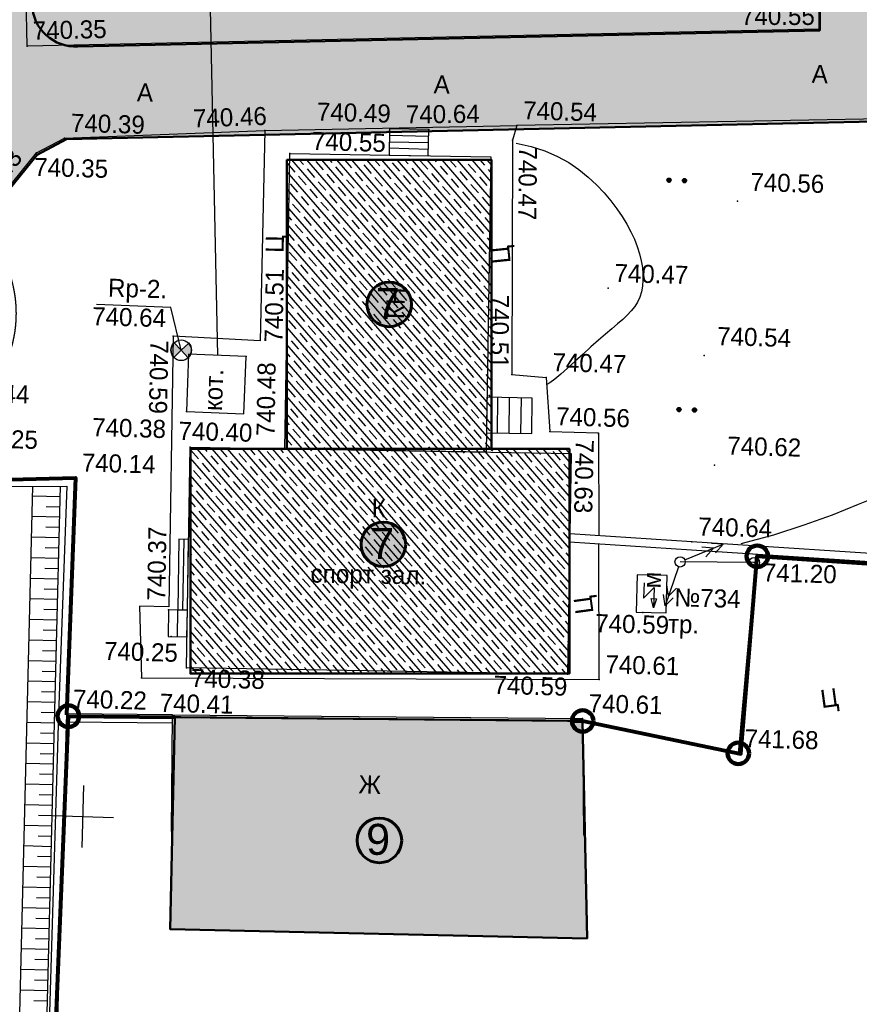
# Model space of a CAD drawing. Header units: millimetres. Extents: x -257011 to 237647566, y 2784933 to 6706507.
# Tile 119 of 256: x 9299299 to 9340000, y 5058939 to 5106666. Entities that reach past the tile are written whole.
import ezdxf

# ---------------------------------------------------------------- set-up
doc = ezdxf.new("R2010")
doc.units = ezdxf.units.MM
doc.header["$LTSCALE"] = 1000
doc.header["$PDMODE"] = 32
doc.header["$PDSIZE"] = 0.3
for name, pattern in [('Д_ТРОТ_ТРУБА', [3, 1.5, -1.5]), ('ДОРОГИ_СТРОЯЩ', [9, 8, -1]), ('Контура низ откосов  Штриховая 0.1-0.5 - - - - - - -', [0.6, 0.1, -0.5]), ('ОТКОС_НИЗ', [1.2, 0.2, -1])]:
    doc.linetypes.add(name, pattern=pattern)
for name, color, linetype in [('(001) Сетка', 92, 'Continuous'), ('(002) Рамка', 7, 'Continuous'), ('(003) Пункты', 7, 'Continuous'), ('(004) Точки рельефа', 7, 'Continuous'), ('(007) Здания', 7, 'Continuous'), ('(013) Газ', 40, 'ИК_Газопровод -------г--------'), ('(016) Кабель', 1, 'Continuous'), ('(022) Возд. Линии', 7, 'Continuous'), ('(025) Дорога', 7, 'Continuous'), ('(031) Горизонтали', 42, 'Continuous'), ('(035) Откосы', 7, 'Continuous'), ('(036) Растительность', 7, 'Continuous'), ('(040) Ограда', 7, 'Continuous')]:
    doc.layers.add(name, color=color, linetype=linetype)
doc.layers.add('.', color=7, linetype='Continuous', lineweight=15)
doc.layers.add('Ф А С А Д', color=250, linetype='Continuous', lineweight=15)
doc.styles.add('BM-431', font='txt')
doc.styles.add('D-431', font='txt', dxfattribs={"width": 2})
doc.styles.add('P-131', font='txt')
doc.styles.add('Roman', font='romans')
doc.styles.add('S', font='txtwr', dxfattribs={"oblique": 15})
doc.styles.get("Standard").update_dxf_attribs({"font": 'ARIALN.TTF'})
doc.linetypes.add('FENCELINE2', pattern='A,6.35,-2.54,[132,ltypeshp.shx,S=2.54,R=0,X=-2.54,Y=0],-2.54,25.4', length=36.83)
doc.linetypes.add('KANALIS_K', pattern='A,1,["<",Standard,S=1.8,R=0,X=-0.9,Y=-0.9],3,-1,["К",Standard,S=1.8,R=0,X=-0.9,Y=-0.9],-1,10', length=16)
doc.linetypes.add('ИК_Воздушка ------- --------', pattern='A,9,-0.6,["Z",Standard,S=1.2,R=70,X=0.6,Y=-0.65],-1', length=10.6)
doc.linetypes.add('ИК_Газопровод -------г--------', pattern='A,9,-0.6,["Г",Standard,S=1.2,R=0,X=0,Y=-0.6],-1.2', length=10.8)
doc.linetypes.add('ОГРАДА_БЕТ', pattern='A,4,["|",Standard,S=0.8,R=0,X=0,Y=-0.8],4', length=8)
doc.linetypes.add('ПОДПОРНАЯ СТЕНКА', pattern='A,2,["V",Standard,S=1.2,R=0,X=0,Y=-1.2],0.2,["V",Standard,S=0.8,R=0,X=0,Y=-0.8],0.25,["V",Standard,S=0.3,R=0,X=0,Y=-0.3],0.25', length=2.7)
pattern_1 = [(311, (-992257.5, -556265.4), (415.09027, 360.832466), []), (311, (-992284.55, -556652.2), (415.09027, 360.832466), [550, -275])]

# ---------------------------------------------------------------- blocks, each defined once
blk = doc.blocks.new('tr')
at = {"layer": '(016) Кабель', "color": 0}
for p, q in [((-0.489, 0.956), (-0.506, -0.544)), ((-0.506, -0.544), (0.506, 0.544)), ((0.506, 0.544), (0.483, -1.456)), ((0.483, -1.456), (0.244, -0.553)), ((0.244, -0.553), (0.744, -0.559)), ((0.744, -0.559), (0.483, -1.456))]:
    blk.add_line(p, q, dxfattribs=at)
blk = doc.blocks.new('STOLB')
at = {"layer": '(022) Возд. Линии'}
blk.add_circle((0, 0), 0.25, dxfattribs=at)
blk = doc.blocks.new('strela1')
at = {"layer": '(022) Возд. Линии'}
for p, q in [((-2, 0), (-1.5, 0.25)), ((0, 0), (-2, 0)), ((-2, 0), (-1.5, -0.25)), ((-1.5, 0), (-1, 0.25)), ((-1.5, 0), (-1, -0.25))]:
    blk.add_line(p, q, dxfattribs=at)
blk = doc.blocks.new('strela2')
at = {"layer": '(022) Возд. Линии'}
for p, q in [((0, 0), (2, 0)), ((1.5, 0), (1, 0.25)), ((1.5, 0), (1, -0.25)), ((2, 0), (1.5, 0.25)), ((2, 0), (1.5, -0.25))]:
    blk.add_line(p, q, dxfattribs=at)
blk = doc.blocks.new('*U1762')
at = {"layer": '(022) Возд. Линии'}
for name, p, rotation in [('strela2', (0.228, 0.102), 24.07915004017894), ('strela1', (-0.075, -0.241), 72.66695852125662)]:
    blk.add_blockref(name, p, dxfattribs=dict(at, rotation=rotation))
blk = doc.blocks.new('I00110')
h = blk.add_hatch(color=7)
edge = h.paths.add_edge_path()
edge.add_line((0, 0), (-0.707, 0.707))
edge.add_arc((0, 0), 1, 135, 225)
edge.add_line((-0.707, -0.707), (0, 0))
edge = h.paths.add_edge_path()
edge.add_line((0, 0), (0.707, -0.707))
edge.add_arc((0, 0), 1, 315, 405)
edge.add_line((0.707, 0.707), (0, 0))
at = {"color": 7}
for points in [[(0, 0), (-0.707, 0.707, 0.414214), (-0.707, -0.707)], [(0, 0), (0.707, -0.707, 0.414214), (0.707, 0.707)]]:
    blk.add_lwpolyline(points, format="xyb", close=True, dxfattribs=at)
blk.add_lwpolyline([(0.015, 0), (0.015, 0)], dxfattribs=at)
blk.add_circle((0, 0), 1)
at = {"color": 4, "linetype": 'Continuous', "style": 'S', "oblique": 15}
blk.add_attdef('G', (1.384, 0.223), '', height=2, dxfattribs=at)
at = {"color": 4, "style": 'S', "oblique": 15}
blk.add_attdef('Z', (1.476, -2.301), '', height=2, dxfattribs=at)
blk = doc.blocks.new('*X70')
at = {"color": 0}
for p, q in [((1.8, 2.04), (2.2, 2.04)), ((1.8, 2.03), (2.2, 2.03)), ((1.8, 2.02), (2.2, 2.02)), ((1.8, 2.01), (2.2, 2.01)), ((1.8, 2), (2.2, 2)), ((1.8, 1.99), (2.2, 1.99)), ((1.8, 1.98), (2.2, 1.98)), ((1.8, 1.97), (2.2, 1.97)), ((1.8, 1.96), (2.2, 1.96)), ((1.81, 2.07), (2.19, 2.07)), ((1.81, 2.06), (2.19, 2.06)), ((1.81, 2.05), (2.19, 2.05)), ((1.81, 1.95), (2.19, 1.95)), ((1.81, 1.94), (2.19, 1.94)), ((1.81, 1.93), (2.19, 1.93)), ((1.82, 2.09), (2.18, 2.09)), ((1.82, 2.08), (2.18, 2.08)), ((1.82, 1.92), (2.18, 1.92)), ((1.82, 1.91), (2.18, 1.91)), ((1.83, 2.11), (2.17, 2.11)), ((1.83, 2.1), (2.17, 2.1)), ((1.84, 2.12), (2.16, 2.12)), ((1.85, 2.13), (2.15, 2.13)), ((1.86, 2.14), (2.14, 2.14)), ((1.87, 2.15), (2.13, 2.15)), ((1.88, 2.16), (2.12, 2.16)), ((1.9, 2.17), (2.11, 2.17)), ((1.91, 2.18), (2.09, 2.18)), ((1.94, 2.19), (2.06, 2.19)), ((1.83, 1.9), (2.17, 1.9)), ((1.83, 1.89), (2.17, 1.89)), ((1.84, 1.88), (2.16, 1.88)), ((1.85, 1.87), (2.15, 1.87)), ((1.86, 1.86), (2.14, 1.86)), ((1.87, 1.85), (2.13, 1.85)), ((1.88, 1.84), (2.12, 1.84)), ((1.9, 1.83), (2.11, 1.83)), ((1.91, 1.82), (2.09, 1.82)), ((1.94, 1.81), (2.06, 1.81))]:
    blk.add_line(p, q, dxfattribs=at)
blk = doc.blocks.new('I04100')
blk.add_circle((0, 0), 0.2)
blk.add_blockref('*X70', (-2, -2))
blk = doc.blocks.new('Setka')
at = {"layer": '(001) Сетка'}
for p, q in [((0, 1.5), (0, -1.5)), ((-1.5, 0), (1.5, 0))]:
    blk.add_line(p, q, dxfattribs=at)
blk = doc.blocks.new('kjvklglhl')
at = {"layer": '(004) Точки рельефа'}
blk.add_lwpolyline([(343.958, 447.537), (343.404, 449.591), (339.791, 449.631)], dxfattribs=at)
for p in [(374.417, 463.962), (336.083, 462.055), (359.915, 458.878), (347.714, 458.292), (353.749, 458.453), (355.654, 458.564), (359.729, 458.16), (338.021, 457.657), (336.672, 456.912), (348.951, 457.217), (370.712, 455.511), (364.563, 451.12), (343.552, 448.203), (369.312, 447.999), (343.958, 447.537), (347.11, 447.324), (360.008, 446.807), (361.679, 446.715), (344.297, 444.574), (361.928, 444.097), (364.287, 444.056), (349.121, 442.916), (344.521, 442.851), (369.953, 442.703), (339.009, 441.211), (368.969, 438.952), (372.018, 438.03), (366.684, 435.457), (343.7, 434.946), (343.857, 433.658), (344.645, 432.152), (363.113, 432.368), (364.657, 432.152), (342.476, 431.613), (363.898, 430.241), (338.903, 429.757), (371.503, 428.751)]:
    blk.add_point(p, dxfattribs=at)
at = {"layer": '(007) Здания'}
for points in [[(348.956, 457.212), (358.705, 457.324), (358.87, 443.017), (349.121, 442.904)], [(347.11, 447.324), (344.323, 447.35), (344.297, 444.569), (347.084, 444.543)], [(344.521, 442.851), (362.992, 443.064), (363.116, 432.368), (344.645, 432.155)]]:
    blk.add_lwpolyline(points, close=True, dxfattribs=at)
for points in [[(329.04, 440.516), (338.605, 440.799), (338.503, 429.759), (338.464, 406.678)], [(380.363, 438.524), (368.969, 438.952), (363.048, 439.174)], [(344.146, 424.2), (344.037, 429.856), (363.898, 430.241), (364.117, 424.587)], [(344.037, 429.856), (338.903, 429.757)]]:
    blk.add_lwpolyline(points, dxfattribs=at)
at = {"layer": '(013) Газ', "linetype": 'ИК_Воздушка ------- --------', "ltscale": 0.5, "flags": 128}
blk.add_lwpolyline([(292.909, 529.889), (292.062, 534.008), (300.797, 535.523), (378.045, 536.01), (380.152, 536.01), (380.512, 520.117), (378.614, 520.082), (373.886, 519.972), (374, 516.282), (339.283, 515.209), (339.606, 502.365), (340.619, 488.79), (341.059, 475.484), (341.059, 475.484), (344.329, 475.58), (345.717, 447.337), (345.717, 447.337)], dxfattribs=at)
at = {"layer": '(016) Кабель', "color": 0}
blk.add_lwpolyline([(366.363, 435.467), (367.812, 435.467), (367.812, 435.467), (367.812, 437.282), (366.363, 437.282), (366.363, 435.467)], close=True, dxfattribs=at)
at = {"layer": '(022) Возд. Линии'}
blk.add_lwpolyline([(372.018, 438.03), (368.423, 437.961)], dxfattribs=at)
at = {"layer": '(025) Дорога', "linetype": 'Д_ТРОТ_ТРУБА', "flags": 128}
blk.add_lwpolyline([(269.368, 515.247), (270.684, 506.001), (279.473, 507.345), (281.553, 506.423), (308.542, 510.883), (312.531, 513.649), (318.524, 513.838), (330.524, 514.19), (333.406, 460.634), (331.811, 454.811, 1.56758), (332.906, 443.73, 0.509364), (333.962, 453.359), (336.672, 456.912), (338.021, 457.657), (347.714, 458.292), (347.773, 448.108), (343.552, 448.203), (343.703, 435.09)], format="xyb", dxfattribs=at)
for points in [[(374.417, 463.962), (336.083, 462.055), (335.462, 474.337), (374.094, 475.423), (374.417, 463.962)], [(400.149, 460.773), (359.915, 458.878), (359.729, 458.16), (360.008, 446.807), (361.679, 446.715), (361.928, 444.097), (364.287, 444.097), (364.441, 439.128)], [(343.699, 435.09), (342.281, 435.074), (342.476, 431.613), (364.657, 432.152), (364.453, 438.721)]]:
    blk.add_lwpolyline(points, dxfattribs=at)
at = {"layer": '(025) Дорога', "linetype": 'Контура низ откосов  Штриховая 0.1-0.5 - - - - - - -'}
blk.add_lwpolyline([(347.714, 458.292), (359.915, 458.878)], dxfattribs=at)
at = {"layer": '(025) Дорога', "linetype": 'Д_ТРОТ_ТРУБА', "ltscale": 10000, "flags": 128}
for points in [[(355.654, 458.564), (353.753, 458.542), (353.768, 457.267), (355.668, 457.289)], [(361.054, 443.982), (361.034, 445.701), (358.84, 445.676), (358.86, 443.957)], [(344.103, 438.373), (344.142, 434.951), (344.612, 434.956), (344.573, 438.378)], [(343.7, 434.946), (343.715, 433.647), (344.627, 433.657), (344.612, 434.956)]]:
    blk.add_lwpolyline(points, close=True, dxfattribs=at)
for points in [[(353.756, 458.242), (355.657, 458.242)], [(355.661, 457.927), (353.76, 457.905)], [(355.665, 457.609), (353.764, 457.609)], [(359.392, 443.963), (359.372, 445.682)], [(359.957, 443.969), (359.937, 445.688)], [(360.532, 443.976), (360.512, 445.695)], [(344.338, 438.375), (344.377, 434.953)], [(344.171, 433.652), (344.156, 434.951)]]:
    blk.add_lwpolyline(points, dxfattribs=at)
at = {"layer": '(031) Горизонтали', "flags": 128}
for points in [[(359.91, 458.021), (360.643, 457.887), (361.313, 457.692), (361.924, 457.445), (362.481, 457.155), (362.987, 456.831), (363.445, 456.481), (363.86, 456.114), (364.235, 455.739), (364.574, 455.363), (364.878, 454.99), (365.148, 454.618), (365.386, 454.251), (365.592, 453.888), (365.768, 453.53), (365.915, 453.179), (366.034, 452.836), (366.126, 452.5), (366.191, 452.174), (366.229, 451.859), (366.239, 451.557), (366.222, 451.267), (366.176, 450.992), (366.103, 450.734), (366.002, 450.492), (365.873, 450.267), (365.715, 450.054), (365.528, 449.844), (365.313, 449.631), (365.069, 449.406), (364.796, 449.164), (364.494, 448.896), (364.164, 448.595), (363.806, 448.258), (363.434, 447.9), (363.063, 447.54), (362.706, 447.197), (362.379, 446.89), (362.096, 446.638), (361.872, 446.459), (361.722, 446.374)], [(371.362, 438.931), (372.932, 439.407), (374.384, 439.921), (375.734, 440.457), (376.995, 440.997), (378.183, 441.526)]]:
    blk.add_lwpolyline(points, dxfattribs=at)
at = {"layer": '(035) Откосы'}
for p, q in [((336.957, 440.287), (338.304, 440.291)), ((337.632, 439.79), (338.306, 439.792)), ((336.961, 439.289), (338.307, 439.293)), ((337.635, 438.792), (338.308, 438.794)), ((336.964, 438.291), (338.31, 438.295)), ((337.639, 437.794), (338.311, 437.796)), ((336.968, 437.293), (338.312, 437.297)), ((337.642, 436.796), (338.314, 436.798)), ((336.971, 436.295), (338.315, 436.298)), ((337.645, 435.798), (338.317, 435.799)), ((336.975, 435.297), (338.318, 435.3)), ((337.648, 434.799), (338.319, 434.801)), ((336.978, 434.299), (338.321, 434.302)), ((337.651, 433.801), (338.322, 433.803)), ((336.981, 433.3), (338.323, 433.304)), ((337.654, 432.803), (338.325, 432.805)), ((336.985, 432.302), (338.326, 432.306)), ((337.657, 431.805), (338.328, 431.807)), ((336.988, 431.304), (338.329, 431.308)), ((337.66, 430.807), (338.33, 430.809)), ((336.992, 430.306), (338.332, 430.31)), ((337.663, 429.809), (338.333, 429.811)), ((336.995, 429.308), (338.334, 429.312)), ((337.666, 428.811), (338.336, 428.813)), ((336.999, 428.31), (338.337, 428.314)), ((337.669, 427.813), (338.339, 427.815)), ((337.002, 427.312), (338.34, 427.316)), ((337.672, 426.815), (338.341, 426.816)), ((337.005, 426.314), (338.343, 426.317)), ((337.676, 425.817), (338.344, 425.818)), ((337.009, 425.316), (338.345, 425.319)), ((337.679, 424.818), (338.347, 424.82)), ((337.012, 424.318), (338.348, 424.321)), ((337.682, 423.82), (338.35, 423.822)), ((337.016, 423.319), (338.351, 423.323)), ((337.685, 422.822), (338.352, 422.824)), ((337.019, 422.321), (338.354, 422.325)), ((337.688, 421.824), (338.355, 421.826)), ((337.022, 421.323), (338.356, 421.327)), ((337.691, 420.826), (338.358, 420.828)), ((337.026, 420.325), (338.359, 420.329)), ((337.694, 419.828), (338.361, 419.83)), ((337.029, 419.327), (338.362, 419.331)), ((337.697, 418.83), (338.363, 418.832)), ((337.033, 418.329), (338.365, 418.333)), ((337.7, 417.832), (338.366, 417.834)), ((337.036, 417.331), (338.367, 417.334)), ((337.703, 416.834), (338.369, 416.835)), ((337.04, 416.333), (338.37, 416.336)), ((337.706, 415.835), (338.372, 415.837))]:
    blk.add_line(p, q, dxfattribs=at)
at = {"layer": '(035) Откосы', "linetype": 'ОТКОС_НИЗ'}
blk.add_lwpolyline([(325.014, 408.249), (327.245, 408.218), (329.485, 408.186), (336.47, 407.881), (336.707, 407.881), (336.911, 408.062), (337.054, 408.341), (337.062, 409.655), (336.956, 440.75)], dxfattribs=at)
at = {"layer": '(035) Откосы'}
blk.add_lwpolyline([(325.076, 407.654), (337.67, 406.977), (337.949, 407.013), (338.153, 407.078), (338.344, 407.243), (338.394, 407.553), (338.303, 440.79)], dxfattribs=at)
at = {"layer": '(035) Откосы', "linetype": 'ПОДПОРНАЯ СТЕНКА', "ltscale": 0.5, "flags": 128}
blk.add_lwpolyline([(372.091, 438.434), (371.503, 428.751), (371.503, 428.751)], dxfattribs=at)
at = {"layer": '(040) Ограда', "linetype": 'ОГРАДА_БЕТ', "ltscale": 0.5, "flags": 128}
for points in [[(329.028, 440.916), (339.009, 441.211), (338.903, 429.757), (338.864, 406.255), (338.864, 406.255)], [(380.348, 438.124), (368.954, 438.552), (363.033, 438.774)], [(344.044, 429.456), (338.911, 429.357)]]:
    blk.add_lwpolyline(points, dxfattribs=at)
at = {"layer": '(001) Сетка'}
blk.add_blockref('Setka', (339.817, 424.81), dxfattribs=at)
at = {"layer": '(003) Пункты', "xscale": 0.5, "yscale": 0.5, "zscale": 0.5}
blk.add_blockref('I00110', (343.958, 447.537), dxfattribs=at)
at = {"layer": '(016) Кабель', "color": 0, "linetype": 'ByBlock', "xscale": 0.5, "yscale": 0.5, "zscale": 0.5}
blk.add_blockref('tr', (366.95, 436.421), dxfattribs=at)
at = {"layer": '(022) Возд. Линии'}
for name, p in [('*U1762', (368.423, 437.961)), ('STOLB', (368.423, 437.961)), ('STOLB', (372.018, 438.03))]:
    blk.add_blockref(name, p, dxfattribs=at)
at = {"layer": '(036) Растительность', "linetype": 'Continuous', "xscale": 0.5, "yscale": 0.5, "zscale": 0.5}
for p in [(367.366, 456.447), (368.116, 456.447), (368.161, 445.346), (368.911, 445.346)]:
    blk.add_blockref('I04100', p, dxfattribs=at)
at = {"layer": '(003) Пункты', "style": 'BM-431'}
blk.add_text('Rp-2.', height=0.875, dxfattribs=at).set_placement((340.33, 450.034))
at = {"layer": '(004) Точки рельефа', "style": 'D-431'}
for s, rotation, p in [('740.55', 1.6107, (370.64, 464.061)), ('740.35', 2.9311, (336.354, 462.385)), ('740.64', 2.2043, (354.54, 458.83)), ('740.46', 3.7485, (344.242, 458.343)), ('740.47', 270.9944, (360.049, 457.878)), ('740.43', 52.6537, (333.886, 453.779)), ('740.51', 90.4859, (348.855, 448.04)), ('740.51', 271.4093, (358.888, 450.65)), ('740.59', 270.4809, (342.45, 447.993)), ('740.48', 90.6608, (348.595, 443.495)), ('740.63', 270.2595, (363.203, 443.76)), ('740.37', 90.5903, (343.525, 435.378))]:
    blk.add_text(s, height=0.875, rotation=rotation, dxfattribs=at).set_placement(p)
for s, p in [('740.49', (350.212, 458.849)), ('740.54', (360.202, 459.193)), ('740.39', (338.309, 457.972)), ('740.55', (350.01, 457.42)), ('740.56', (371.312, 456.031)), ('740.35', (336.59, 455.785)), ('740.47', (364.85, 451.435)), ('740.64', (339.601, 448.631)), ('740.54', (369.912, 448.519)), ('740.47', (361.967, 447.03)), ('740.44', (333.087, 444.747)), ('740.56', (362.216, 444.412)), ('740.38', (339.75, 443.258)), ('740.40', (343.943, 443.196)), ('740.62', (370.553, 443.223)), ('740.25', (333.558, 442.557)), ('740.14', (339.296, 441.526)), ('740.64', (369.257, 439.267)), ('741.20', (372.446, 437.131)), ('740.59', (364.395, 434.447)), ('740.25', (340.63, 432.43)), ('740.61', (364.944, 432.467)), ('740.38', (344.877, 431.234)), ('740.59', (359.55, 431.319)), ('740.61', (364.185, 430.556)), ('740.22', (339.191, 430.072)), ('740.41', (343.398, 429.994)), ('741.68', (371.791, 429.066))]:
    blk.add_text(s, height=0.875, dxfattribs=at).set_placement(p)
at = {"layer": '(007) Здания', "color": 0, "style": 'P-131'}
for s, rotation, p in [('КН', 90, (354.714, 449.341)), ('К', 1, (353.41, 439.703))]:
    blk.add_text(s, height=0.88, rotation=rotation, dxfattribs=at).set_placement(p)
at = {"layer": '(007) Здания', "color": 0, "linetype": 'Continuous', "style": 'BM-431'}
blk.add_text('кот.', height=0.88, rotation=89.4626, dxfattribs=at).set_placement((346.012, 444.639))
at = {"layer": '(007) Здания', "color": 0, "style": 'P-131'}
blk.add_text('Ж', height=0.88, dxfattribs=at).set_placement((353.144, 426.31))
at = {"layer": '(007) Здания', "color": 0, "insert": (350.527, 437.338), "char_height": 0.88, "width": 9.38935, "attachment_point": 1, "rotation": 0.6608, "style": 'BM-431'}
blk.add_mtext('спорт зал.', dxfattribs=at)
at = {"layer": '(016) Кабель', "color": 0}
for s, rotation, style, p in [('м', 90.6373, 'P-131', (367.518, 436.644)), ('№734', 0.0381, 'D-431', (368.194, 435.806))]:
    blk.add_text(s, height=0.875, rotation=rotation, dxfattribs=dict(at, style=style)).set_placement(p)
at = {"layer": '(016) Кабель', "color": 0, "style": 'BM-431'}
blk.add_text('тр.', height=0.875, dxfattribs=at).set_placement((367.919, 434.514))
at = {"layer": '(025) Дорога', "linetype": 'ДОРОГИ_СТРОЯЩ', "style": 'BM-431'}
for p in [(374.139, 461.355), (355.835, 460.335), (341.466, 459.54)]:
    blk.add_text('A', height=0.875, dxfattribs=at).set_placement(p)
for rotation, p in [(90.847, (348.792, 452.392)), (97.5531, (359.81, 452.227)), (99.3824, (364.301, 435.381)), (9.3824, (375.482, 431.066))]:
    blk.add_text('Ц', height=0.875, rotation=rotation, dxfattribs=at).set_placement(p)
blk = doc.blocks.new('rfregd')
at = {"layer": '.', "lineweight": 50, "ltscale": 1000, "transparency": 33554687}
h = blk.add_hatch(color=256, dxfattribs=at)
h.dxf.hatch_style = 1
h.set_gradient(color1=(132, 132, 132), color2=(132, 132, 132), tint=1)
edge = h.paths.add_edge_path()
edge.add_line((9300965.6, 5093610.5), (9336928.5, 5094386.8))
edge.add_line((9336928.5, 5094386.8), (9336928.5, 5096299.4))
edge.add_line((9336928.5, 5096299.4), (9353071, 5096299.4))
edge.add_line((9353071, 5096299.4), (9353071, 5095582.8))
edge.add_line((9353071, 5095582.8), (9355697.3, 5095582.8))
edge.add_line((9355697.3, 5095582.8), (9355697.3, 5132933))
edge.add_line((9355697.3, 5132933), (9354882, 5132948.3))
edge.add_line((9354882, 5132948.3), (9354907.6, 5146710.3))
edge.add_line((9354907.6, 5146710.3), (9355747.7, 5146710.3))
edge.add_line((9355747.7, 5146710.3), (9355747.7, 5159068.8))
edge.add_line((9355747.7, 5159068.8), (9300083.3, 5159068.8))
edge.add_arc((9300146.7, 5157667.5), 1402.7, 92.5888, 177.77629)
edge.add_line((9298745, 5157722), (9298745, 5163180.1))
edge.add_line((9298745, 5163180.1), (9362653.4, 5162525.8))
edge.add_line((9362653.4, 5162525.8), (9362653.4, 5149977.2))
edge.add_line((9362653.4, 5149977.2), (9365428.3, 5149977.2))
edge.add_line((9365428.3, 5149977.2), (9365407.3, 5129768.8))
edge.add_line((9365407.3, 5129768.8), (9362523.2, 5129765.8))
edge.add_line((9362523.2, 5129765.8), (9362558, 5096504.4))
edge.add_line((9362558, 5096504.4), (9372517.7, 5096754.6))
edge.add_line((9372517.7, 5096754.6), (9374343.8, 5096666.4))
edge.add_line((9374343.8, 5096666.4), (9374301.5, 5095789.9))
edge.add_line((9374301.5, 5095789.9), (9374125.4, 5092148.3))
edge.add_line((9374125.4, 5092148.3), (9370781.8, 5092415.2))
edge.add_line((9370781.8, 5092415.2), (9370570.7, 5090644.2))
edge.add_line((9370570.7, 5090644.2), (9300416.5, 5089116.5))
edge.add_line((9300416.5, 5089116.5), (9298996.1, 5088355.4))
edge.add_line((9298996.1, 5088355.4), (9296234.2, 5084959.1))
edge.add_line((9296234.2, 5084959.1), (9294245, 5086345.3))
edge.add_line((9294245, 5086345.3), (9294245, 5135194.4))
edge.add_line((9294245, 5135194.4), (9298745, 5135194.4))
edge.add_line((9298745, 5135194.4), (9298745, 5095642.2))
edge.add_arc((9300842.8, 5095705.7), 2098.7, 181.73253, 273.35532)
at = {"linetype": 'KANALIS_K', "ltscale": 1000}
h = blk.add_hatch(dxfattribs=at)
h.set_pattern_fill('JIS_STN_1E', color=252, scale=550, angle=266, style=0)
h.set_pattern_definition(pattern_1)
h.paths.add_polyline_path([(9311098.6, 5074098), (9321019.5, 5074098), (9321019.5, 5088111.8), (9311098.6, 5088111.8)])
h.paths.add_polyline_path([(9306420.7, 5074098), (9324791.5, 5074098), (9324791.5, 5063211.9), (9306420.7, 5063211.9)])
at = {"lineweight": 50}
h = blk.add_hatch(color=1, dxfattribs=at)
h.set_gradient(color1=(255, 255, 255), one_color=1, tint=1)
h.paths.add_polyline_path([(9314978.3, 5081104.9, 1), (9317139.7, 5081104.9, 1)])
h = blk.add_hatch(color=1, dxfattribs=at)
h.set_gradient(color1=(255, 255, 255), one_color=1, tint=1)
h.paths.add_polyline_path([(9314697, 5069472.9, 1), (9316858.3, 5069472.9, 1)])
at = {"linetype": 'KANALIS_K', "ltscale": 1000}
h = blk.add_hatch(dxfattribs=at)
h.set_pattern_fill('JIS_STN_1E', color=252, scale=550, angle=266, style=0)
h.set_pattern_definition(pattern_1)
h.paths.add_polyline_path([(9325433.5, 5060913.8), (9305668.5, 5061098.2), (9305440, 5050819.4), (9325645.5, 5050370.1)])
h.paths.add_polyline_path([(9371748.1, 5065948.5), (9350026.6, 5067501.3), (9349491.6, 5060017.2), (9371044.6, 5058476.5)])
h.paths.add_polyline_path([(9350030.3, 5068202.1), (9342134.2, 5068808.5), (9341383.6, 5057485), (9349272.7, 5056954)])
at = {"lineweight": 50}
h = blk.add_hatch(color=1, dxfattribs=at)
h.set_gradient(color1=(255, 255, 255), one_color=1, tint=1)
h.paths.add_polyline_path([(9314501.4, 5055120.5, 1), (9316662.8, 5055120.5, 1)])
at = {"layer": 'Ф А С А Д', "linetype": 'KANALIS_K', "ltscale": 1000}
h = blk.add_hatch(dxfattribs=at)
h.set_pattern_fill('CROSS', color=92, scale=40, angle=95)
h.set_pattern_definition([(95, (-992257.5, -556265.4), (-275.171012, 230.8958947), [127, -381]), (185, (-992199.77, -556196.6), (-230.8958947, -275.171012), [127, -381])])
h.paths.add_polyline_path([(9298745, 5156393.3), (9327763.9, 5156913.2), (9327763.9, 5148430.3), (9298745, 5148430.3)], flags=17)
h.paths.add_polyline_path([(9298745, 5132295.9), (9342603.2, 5132295.9), (9342603.2, 5121390), (9298745, 5121390)], flags=17)
h.paths.add_polyline_path([(9298745, 5134143.9), (9302482.1, 5134143.9), (9302482.1, 5137555.3), (9300614, 5137555.3), (9300614, 5141082.2), (9302482.1, 5141082.2), (9302482.1, 5146582.3), (9298745, 5146582.3)], flags=17)
h.paths.add_polyline_path([(9298745, 5107508), (9302482.1, 5107508), (9302482.1, 5112310.9), (9301501.8, 5112310.9), (9301501.8, 5115837.9), (9302482.1, 5115837.9), (9302482.1, 5119557.5), (9298745, 5119557.5)], flags=17)
edge = h.paths.add_edge_path()
edge.add_line((9300965.6, 5093610.5), (9336928.5, 5094386.8))
edge.add_line((9336928.5, 5094386.8), (9336928.5, 5105783.9))
edge.add_line((9336928.5, 5105783.9), (9298745, 5105783.9))
edge.add_line((9298745, 5105783.9), (9298745, 5095642.2))
edge.add_arc((9300842.8, 5095705.7), 2098.7, 181.73253, 273.35532)
h.paths.add_polyline_path([(9353079, 5095582.8), (9355697.3, 5095582.8), (9355697.3, 5132933), (9353079, 5132933)])
edge = h.paths.add_edge_path()
edge.add_line((9257090.4, 5158217.3), (9228094.9, 5158217.8))
edge.add_line((9228094.9, 5158217.8), (9258472, 5167702.7))
edge.add_line((9258472, 5167702.7), (9265169.7, 5168095.6))
edge.add_line((9265169.7, 5168095.6), (9347042, 5166488.3))
edge.add_line((9347042, 5166488.3), (9362653.4, 5165705.3))
edge.add_line((9362653.4, 5165705.3), (9374996.8, 5164845.5))
edge.add_line((9374996.8, 5164845.5), (9374101.9, 5098008.1))
edge.add_line((9374101.9, 5098008.1), (9372517.7, 5096754.6))
edge.add_line((9372517.7, 5096754.6), (9362541.6, 5096504.7))
edge.add_line((9362541.6, 5096504.7), (9362541.6, 5129768.8))
edge.add_line((9362541.6, 5129768.8), (9365428.3, 5129768.8))
edge.add_line((9365428.3, 5129768.8), (9365428.3, 5149977.2))
edge.add_line((9365428.3, 5149977.2), (9362653.4, 5149977.2))
edge.add_line((9362653.4, 5149977.2), (9362653.4, 5162525.8))
edge.add_line((9362653.4, 5162525.8), (9298745, 5163180.1))
edge.add_line((9298745, 5163180.1), (9298745, 5166594.4))
edge.add_line((9298745, 5166594.4), (9259045, 5166594.4))
edge.add_line((9259045, 5166594.4), (9259045, 5159954.8))
edge.add_arc((9257090.4, 5160185.5), 1968.2, 270, 353.26673, ccw=False)
h.paths.add_polyline_path([(9352694.5, 5146700.8), (9355747.7, 5146700.8), (9355747.7, 5159068.8), (9352694.5, 5159068.8)], flags=17)
at = {"layer": '(002) Рамка', "color": 0, "lineweight": 60, "ltscale": 1000}
for centre in [(9316059, 5081104.9), (9315777.6, 5069472.9), (9315582.1, 5055120.5)]:
    blk.add_circle(centre, 1080.7, dxfattribs=at)
at = {"layer": '(022) Возд. Линии', "color": 6, "linetype": 'Continuous', "lineweight": 140}
for centre in [(9333900.8, 5068897.4), (9300507, 5061146.3), (9325433.5, 5060913.8), (9332981, 5059342.3)]:
    blk.add_circle(centre, 521.3, dxfattribs=at)
at = {"color": 1, "ltscale": 0.1, "const_width": 100}
blk.add_lwpolyline([(9375380.4, 5164927.1), (9347042, 5166488.3), (9297856.6, 5167528.4), (9293376.9, 5167623.2), (9265169.7, 5168095.6), (9258472, 5167702.7), (9223519.4, 5156789.2), (9240849.4, 5040712.4), (9271997.2, 5039966.6), (9299564.4, 5037726.2), (9300507, 5061146.3), (9325433.5, 5060913.8), (9333102, 5059317.1), (9333900.8, 5068897.4), (9342104.1, 5068353.7), (9342134.2, 5068808.5), (9350030.3, 5068202.1), (9349976.8, 5067504.8), (9371748.1, 5065948.5), (9374125.4, 5092148.3), (9374382.4, 5097465.3), (9374299.1, 5112730.4), (9375380.4, 5164927.1)], dxfattribs=at)
at = {"lineweight": 30, "ltscale": 1000}
blk.add_lwpolyline([(9374301.5, 5095789.9), (9374125.4, 5092148.3), (9370781.8, 5092415.2), (9370570.7, 5090644.2), (9300416.5, 5089116.5), (9298996.1, 5088355.4), (9296234.2, 5084959.1), (9294245, 5086345.3), (9294245, 5135194.4)], dxfattribs=at)
blk.add_lwpolyline([(9298745, 5095642.2, 0.4225337), (9300965.6, 5093610.5), (9336928.5, 5094386.8), (9336928.5, 5096299.4)], format="xyb", dxfattribs=at)
at = {"color": 5, "linetype": 'FENCELINE2', "lineweight": 80, "ltscale": 0.1}
for points in [[(9224954.5, 5157244.1), (9223519.4, 5156789.2), (9240849.4, 5040712.4), (9271997.2, 5039966.6), (9299564.4, 5037726.2), (9300507, 5061146.3), (9305668.5, 5061098.2)], [(9287496, 5072358.4), (9300848.8, 5072698.2), (9300420.3, 5061217)], [(9324912.2, 5060918.7), (9325433.5, 5060913.8), (9333102, 5059317.1), (9333900.8, 5068897.4), (9342104.1, 5068353.7), (9342134.2, 5068808.5), (9345184.3, 5068574.3)]]:
    blk.add_lwpolyline(points, dxfattribs=at)
at = {"lineweight": 50, "ltscale": 1000}
blk.add_lwpolyline([(9336928.5, 5105783.9), (9298745, 5105783.9), (9298745, 5095642.2, 0.4225337), (9300965.6, 5093610.5), (9336928.5, 5094386.8)], format="xyb", close=True, dxfattribs=at)
for points in [[(9370570.7, 5090644.2), (9362478.2, 5090468), (9300416.5, 5089116.5), (9298996.1, 5088355.4), (9296234.2, 5084959.1)], [(9371044.6, 5058476.5), (9371748.1, 5065948.5), (9349976.8, 5067504.8), (9350030.3, 5068202.1), (9342134.2, 5068808.5), (9342104.1, 5068353.7), (9333900.8, 5068897.4), (9333102, 5059317.1), (9325433.5, 5060913.8), (9305668.5, 5061098.2), (9305440, 5050819.4), (9325645.5, 5050370.1), (9325433.5, 5060913.8)]]:
    blk.add_lwpolyline(points, dxfattribs=at)
for points in [[(9311098.6, 5074098), (9321019.5, 5074098), (9321019.5, 5088111.8), (9311098.6, 5088111.8)], [(9306420.7, 5074098), (9324791.5, 5074098), (9324791.5, 5063211.9), (9306420.7, 5063211.9)]]:
    blk.add_lwpolyline(points, close=True, dxfattribs=at)
at = {"lineweight": 5, "xscale": 999.9999999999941, "yscale": 999.9999999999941, "zscale": 999.9999999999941, "rotation": 358.3893224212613}
blk.add_blockref('kjvklglhl', (8949572.3, 4641190.3), dxfattribs=at)
at = {"color": 250, "char_height": 1500, "width": 156685.73, "attachment_point": 6, "style": 'Roman'}
for s, insert in [('\\pt64500;{\\fArial|b0|i0|c0|p34;7}', (9316578.9, 5081148.2, 0)), ('\\pt64500;{\\fArial|b0|i0|c0|p34;7}', (9316297.5, 5069516.3, 0)), ('\\pt64500;{\\fArial|b0|i0|c0|p34;9}', (9316102, 5055163.8, 0))]:
    blk.add_mtext(s, dxfattribs=dict(at, insert=insert))

msp = doc.modelspace()

# ---------------------------------------------------------------- block references
at = {"lineweight": 50}
msp.add_blockref('rfregd', (1154.361, 11760.578), dxfattribs=at)

doc.saveas('drawing.dxf')
